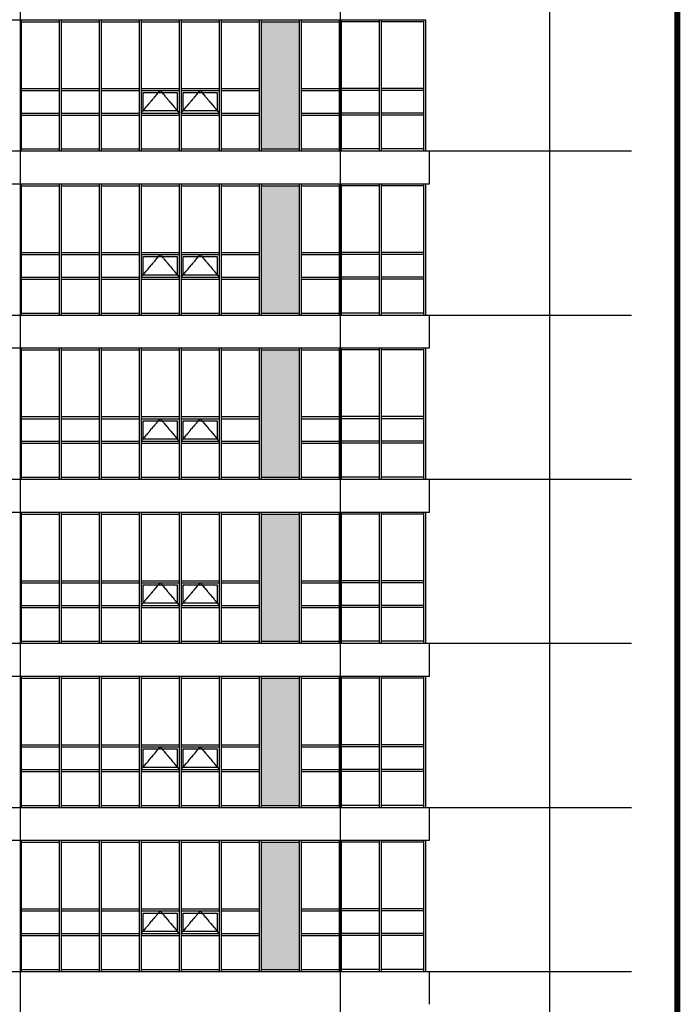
# Model space of a CAD drawing. Header units: millimetres. Extents: x 3445018 to 4174071, y -6064565 to -5122887.
# Tile 132 of 192: x 3710897 to 3726996, y -5329239 to -5305239. Entities that reach past the tile are written whole.
import ezdxf

# ---------------------------------------------------------------- set-up
doc = ezdxf.new("R2010")
doc.units = ezdxf.units.MM
doc.header["$MEASUREMENT"] = 0
doc.linetypes.add('CEN', pattern=[66, 60, -2, 2, -2])
for name, color, linetype in [('3', 3, 'CONTINUOUS'), ('A_GE_FORM', 7, 'CONTINUOUS'), ('CEN', 13, 'CEN'), ('FI', 6, 'CONTINUOUS'), ('SO-252', 252, 'CONTINUOUS'), ('WIN1', 4, 'CONTINUOUS'), ('WIN2', 9, 'CONTINUOUS')]:
    doc.layers.add(name, color=color, linetype=linetype)

# ---------------------------------------------------------------- blocks, each defined once
blk = doc.blocks.new('sheet _서영')
at = {"layer": 'A_GE_FORM', "const_width": 1.5}
blk.add_lwpolyline([(-361868.49, -1059038.93), (-362670.49, -1059038.93), (-362670.49, -1058483.93), (-361868.49, -1058483.93)], close=True, dxfattribs=at)

msp = doc.modelspace()

# ---------------------------------------------------------------- hatches: boundary and pattern name
at = {"layer": 'SO-252', "ltscale": 200}
h = msp.add_hatch(color=256, dxfattribs=at)
h.dxf.hatch_style = 1
h.paths.add_polyline_path([(3686509.092, -5305289.461), (3685484.092, -5305289.461), (3685484.092, -5308389.461), (3686509.092, -5308389.461)])
h.paths.add_polyline_path([(3694309.092, -5305289.461), (3693384.092, -5305289.461), (3693384.092, -5308389.461), (3694309.092, -5308389.461)])
h.paths.add_polyline_path([(3702109.092, -5305289.461), (3701184.092, -5305289.461), (3701184.092, -5308389.461), (3702109.092, -5308389.461)])
h.paths.add_polyline_path([(3709909.092, -5305289.461), (3708984.092, -5305289.461), (3708984.092, -5308389.461), (3709909.092, -5308389.461)])
h.paths.add_polyline_path([(3717709.092, -5305289.461), (3716784.092, -5305289.461), (3716784.092, -5308389.461), (3717709.092, -5308389.461)])
h = msp.add_hatch(color=256, dxfattribs=at)
h.dxf.hatch_style = 1
h.paths.add_polyline_path([(3686509.092, -5309289.461), (3685484.092, -5309289.461), (3685484.092, -5312389.461), (3686509.092, -5312389.461)])
h.paths.add_polyline_path([(3694309.092, -5309289.461), (3693384.092, -5309289.461), (3693384.092, -5312389.461), (3694309.092, -5312389.461)])
h.paths.add_polyline_path([(3702109.092, -5309289.461), (3701184.092, -5309289.461), (3701184.092, -5312389.461), (3702109.092, -5312389.461)])
h.paths.add_polyline_path([(3709909.092, -5309289.461), (3708984.092, -5309289.461), (3708984.092, -5312389.461), (3709909.092, -5312389.461)])
h.paths.add_polyline_path([(3717709.092, -5309289.461), (3716784.092, -5309289.461), (3716784.092, -5312389.461), (3717709.092, -5312389.461)])
h = msp.add_hatch(color=256, dxfattribs=at)
h.dxf.hatch_style = 1
h.paths.add_polyline_path([(3686509.092, -5313289.461), (3685484.092, -5313289.461), (3685484.092, -5316389.461), (3686509.092, -5316389.461)])
h.paths.add_polyline_path([(3694309.092, -5313289.461), (3693384.092, -5313289.461), (3693384.092, -5316389.461), (3694309.092, -5316389.461)])
h.paths.add_polyline_path([(3702109.092, -5313289.461), (3701184.092, -5313289.461), (3701184.092, -5316389.461), (3702109.092, -5316389.461)])
h.paths.add_polyline_path([(3709909.092, -5313289.461), (3708984.092, -5313289.461), (3708984.092, -5316389.461), (3709909.092, -5316389.461)])
h.paths.add_polyline_path([(3717709.092, -5313289.461), (3716784.092, -5313289.461), (3716784.092, -5316389.461), (3717709.092, -5316389.461)])
h = msp.add_hatch(color=256, dxfattribs=at)
h.dxf.hatch_style = 1
h.paths.add_polyline_path([(3686509.092, -5317289.461), (3685484.092, -5317289.461), (3685484.092, -5320389.461), (3686509.092, -5320389.461)])
h.paths.add_polyline_path([(3694309.092, -5317289.461), (3693384.092, -5317289.461), (3693384.092, -5320389.461), (3694309.092, -5320389.461)])
h.paths.add_polyline_path([(3702109.092, -5317289.461), (3701184.092, -5317289.461), (3701184.092, -5320389.461), (3702109.092, -5320389.461)])
h.paths.add_polyline_path([(3709909.092, -5317289.461), (3708984.092, -5317289.461), (3708984.092, -5320389.461), (3709909.092, -5320389.461)])
h.paths.add_polyline_path([(3717709.092, -5317289.461), (3716784.092, -5317289.461), (3716784.092, -5320389.461), (3717709.092, -5320389.461)])
h = msp.add_hatch(color=256, dxfattribs=at)
h.dxf.hatch_style = 1
h.paths.add_polyline_path([(3686509.092, -5321289.461), (3685484.092, -5321289.461), (3685484.092, -5324389.461), (3686509.092, -5324389.461)])
h.paths.add_polyline_path([(3694309.092, -5321289.461), (3693384.092, -5321289.461), (3693384.092, -5324389.461), (3694309.092, -5324389.461)])
h.paths.add_polyline_path([(3702109.092, -5321289.461), (3701184.092, -5321289.461), (3701184.092, -5324389.461), (3702109.092, -5324389.461)])
h.paths.add_polyline_path([(3709909.092, -5321289.461), (3708984.092, -5321289.461), (3708984.092, -5324389.461), (3709909.092, -5324389.461)])
h.paths.add_polyline_path([(3717709.092, -5321289.461), (3716784.092, -5321289.461), (3716784.092, -5324389.461), (3717709.092, -5324389.461)])
h = msp.add_hatch(color=256, dxfattribs=at)
h.dxf.hatch_style = 1
h.paths.add_polyline_path([(3686509.092, -5325289.461), (3685484.092, -5325289.461), (3685484.092, -5328389.461), (3686509.092, -5328389.461)])
h.paths.add_polyline_path([(3694309.092, -5325289.461), (3693384.092, -5325289.461), (3693384.092, -5328389.461), (3694309.092, -5328389.461)])
h.paths.add_polyline_path([(3702109.092, -5325289.461), (3701184.092, -5325289.461), (3701184.092, -5328389.461), (3702109.092, -5328389.461)])
h.paths.add_polyline_path([(3709909.092, -5325289.461), (3708984.092, -5325289.461), (3708984.092, -5328389.461), (3709909.092, -5328389.461)])
h.paths.add_polyline_path([(3717709.092, -5325289.461), (3716784.092, -5325289.461), (3716784.092, -5328389.461), (3717709.092, -5328389.461)])

# ---------------------------------------------------------------- linework, layer by layer
at = {"layer": 'CEN'}
for p, q in [((3710909.092, -5293351.227), (3710909.092, -5349326.705)), ((3718709.092, -5293351.227), (3718709.092, -5349326.705)), ((3723809.092, -5293351.227), (3723809.092, -5349326.705)), ((3681101.324, -5308439.461), (3725809.092, -5308439.461)), ((3681101.324, -5312439.461), (3725809.092, -5312439.461)), ((3681101.324, -5316439.461), (3725809.092, -5316439.461)), ((3681101.324, -5320439.461), (3725809.092, -5320439.461)), ((3681101.324, -5324439.461), (3725809.092, -5324439.461)), ((3681101.324, -5328439.461), (3725809.092, -5328439.461))]:
    msp.add_line(p, q, dxfattribs=at)
for points in [[(3713859.092, -5307514.461), (3714321.592, -5306964.461), (3714784.092, -5307514.461)], [(3714834.092, -5307514.461), (3715296.592, -5306964.461), (3715759.092, -5307514.461)], [(3713859.092, -5311514.461), (3714321.592, -5310964.461), (3714784.092, -5311514.461)], [(3714834.092, -5311514.461), (3715296.592, -5310964.461), (3715759.092, -5311514.461)], [(3713859.092, -5315514.461), (3714321.592, -5314964.461), (3714784.092, -5315514.461)], [(3714834.092, -5315514.461), (3715296.592, -5314964.461), (3715759.092, -5315514.461)], [(3713859.092, -5319514.461), (3714321.592, -5318964.461), (3714784.092, -5319514.461)], [(3714834.092, -5319514.461), (3715296.592, -5318964.461), (3715759.092, -5319514.461)], [(3713859.092, -5323514.461), (3714321.592, -5322964.461), (3714784.092, -5323514.461)], [(3714834.092, -5323514.461), (3715296.592, -5322964.461), (3715759.092, -5323514.461)], [(3713859.092, -5327514.461), (3714321.592, -5326964.461), (3714784.092, -5327514.461)], [(3714834.092, -5327514.461), (3715296.592, -5326964.461), (3715759.092, -5327514.461)]]:
    msp.add_lwpolyline(points, dxfattribs=at)
at = {"layer": 'FI', "ltscale": 200}
for p, q in [((3685334.092, -5308439.461), (3720884.092, -5308439.461)), ((3720884.092, -5309239.461), (3720884.092, -5308439.461)), ((3685334.092, -5309239.461), (3720884.092, -5309239.461)), ((3685334.092, -5312439.461), (3720884.092, -5312439.461)), ((3720884.092, -5313239.461), (3720884.092, -5312439.461)), ((3685334.092, -5313239.461), (3720884.092, -5313239.461)), ((3685334.092, -5316439.461), (3720884.092, -5316439.461)), ((3720884.092, -5317239.461), (3720884.092, -5316439.461)), ((3685334.092, -5317239.461), (3720884.092, -5317239.461)), ((3685334.092, -5320439.461), (3720884.092, -5320439.461)), ((3720884.092, -5321239.461), (3720884.092, -5320439.461)), ((3685334.092, -5321239.461), (3720884.092, -5321239.461)), ((3685334.092, -5324439.461), (3720884.092, -5324439.461)), ((3720884.092, -5325239.461), (3720884.092, -5324439.461)), ((3685334.092, -5325239.461), (3720884.092, -5325239.461)), ((3685334.092, -5328439.461), (3720884.092, -5328439.461)), ((3720884.092, -5329239.461), (3720884.092, -5328439.461))]:
    msp.add_line(p, q, dxfattribs=at)
at = {"layer": 'WIN1', "ltscale": 200}
for p, q in [((3685434.092, -5305239.461), (3720784.092, -5305239.461)), ((3710934.092, -5305239.461), (3710934.092, -5308439.461)), ((3710934.092, -5305289.461), (3711859.092, -5305289.461)), ((3711859.092, -5305239.461), (3711859.092, -5308439.461)), ((3711909.092, -5305239.461), (3711909.092, -5308439.461)), ((3711909.092, -5305289.461), (3712834.092, -5305289.461)), ((3712834.092, -5305239.461), (3712834.092, -5308439.461)), ((3712884.092, -5305239.461), (3712884.092, -5308439.461)), ((3712884.092, -5305289.461), (3713809.092, -5305289.461)), ((3713809.092, -5305239.461), (3713809.092, -5308439.461)), ((3713859.092, -5305239.461), (3713859.092, -5308439.461)), ((3713859.092, -5305289.461), (3714784.092, -5305289.461)), ((3714784.092, -5305239.461), (3714784.092, -5308439.461)), ((3714834.092, -5305239.461), (3714834.092, -5308439.461)), ((3714834.092, -5305289.461), (3715759.092, -5305289.461)), ((3715759.092, -5305239.461), (3715759.092, -5308439.461)), ((3715809.092, -5305239.461), (3715809.092, -5308439.461)), ((3715809.092, -5305289.461), (3716734.092, -5305289.461)), ((3716734.092, -5305239.461), (3716734.092, -5308439.461)), ((3716784.092, -5305239.461), (3716784.092, -5308439.461)), ((3716784.092, -5305289.461), (3717709.092, -5305289.461)), ((3717709.092, -5305239.461), (3717709.092, -5308439.461)), ((3717759.092, -5305239.461), (3717759.092, -5308439.461)), ((3717759.092, -5305289.461), (3718684.092, -5305289.461)), ((3718684.092, -5305239.461), (3718684.092, -5308439.461)), ((3718734.092, -5305239.461), (3718734.092, -5308439.461)), ((3719659.092, -5305289.461), (3718734.092, -5305289.461)), ((3719659.092, -5305239.461), (3719659.092, -5308439.461)), ((3719709.092, -5305239.461), (3719709.092, -5308439.461)), ((3720734.092, -5305289.461), (3719709.092, -5305289.461)), ((3720734.092, -5305239.461), (3720734.092, -5308439.461)), ((3720784.092, -5305239.461), (3720784.092, -5308439.461)), ((3720784.092, -5305239.461), (3720784.092, -5308439.461)), ((3710934.092, -5306914.461), (3711859.092, -5306914.461)), ((3710934.092, -5306964.461), (3711859.092, -5306964.461)), ((3711909.092, -5306914.461), (3712834.092, -5306914.461)), ((3711909.092, -5306964.461), (3712834.092, -5306964.461)), ((3712884.092, -5306914.461), (3713809.092, -5306914.461)), ((3712884.092, -5306964.461), (3713809.092, -5306964.461)), ((3713859.092, -5306914.461), (3714784.092, -5306914.461)), ((3713859.092, -5306964.461), (3714784.092, -5306964.461)), ((3714834.092, -5306914.461), (3715759.092, -5306914.461)), ((3714834.092, -5306964.461), (3715759.092, -5306964.461)), ((3715809.092, -5306914.461), (3716734.092, -5306914.461)), ((3715809.092, -5306964.461), (3716734.092, -5306964.461)), ((3717759.092, -5306914.461), (3718684.092, -5306914.461)), ((3717759.092, -5306964.461), (3718684.092, -5306964.461)), ((3719659.092, -5306914.461), (3718734.092, -5306914.461)), ((3719659.092, -5306964.461), (3718734.092, -5306964.461)), ((3720734.092, -5306914.461), (3719709.092, -5306914.461)), ((3720734.092, -5306964.461), (3719709.092, -5306964.461)), ((3710934.092, -5307514.461), (3711859.092, -5307514.461)), ((3710934.092, -5307564.461), (3711859.092, -5307564.461)), ((3711909.092, -5307514.461), (3712834.092, -5307514.461)), ((3711909.092, -5307564.461), (3712834.092, -5307564.461)), ((3712884.092, -5307514.461), (3713809.092, -5307514.461)), ((3712884.092, -5307564.461), (3713809.092, -5307564.461)), ((3713859.092, -5307514.461), (3714784.092, -5307514.461)), ((3713859.092, -5307564.461), (3714784.092, -5307564.461)), ((3714834.092, -5307514.461), (3715759.092, -5307514.461)), ((3714834.092, -5307564.461), (3715759.092, -5307564.461)), ((3715809.092, -5307514.461), (3716734.092, -5307514.461)), ((3715809.092, -5307564.461), (3716734.092, -5307564.461)), ((3717759.092, -5307514.461), (3718684.092, -5307514.461)), ((3717759.092, -5307564.461), (3718684.092, -5307564.461)), ((3719659.092, -5307514.461), (3718734.092, -5307514.461)), ((3719659.092, -5307564.461), (3718734.092, -5307564.461)), ((3720734.092, -5307514.461), (3719709.092, -5307514.461)), ((3720734.092, -5307564.461), (3719709.092, -5307564.461)), ((3685434.092, -5308439.461), (3720784.092, -5308439.461)), ((3710934.092, -5308389.461), (3711859.092, -5308389.461)), ((3711909.092, -5308389.461), (3712834.092, -5308389.461)), ((3712884.092, -5308389.461), (3713809.092, -5308389.461)), ((3713859.092, -5308389.461), (3714784.092, -5308389.461)), ((3714834.092, -5308389.461), (3715759.092, -5308389.461)), ((3715809.092, -5308389.461), (3716734.092, -5308389.461)), ((3716784.092, -5308389.461), (3717709.092, -5308389.461)), ((3717759.092, -5308389.461), (3718684.092, -5308389.461)), ((3719659.092, -5308389.461), (3718734.092, -5308389.461)), ((3720734.092, -5308389.461), (3719709.092, -5308389.461)), ((3685434.092, -5309239.461), (3720784.092, -5309239.461)), ((3710934.092, -5309239.461), (3710934.092, -5312439.461)), ((3711859.092, -5309239.461), (3711859.092, -5312439.461)), ((3711909.092, -5309239.461), (3711909.092, -5312439.461)), ((3712834.092, -5309239.461), (3712834.092, -5312439.461)), ((3712884.092, -5309239.461), (3712884.092, -5312439.461)), ((3713809.092, -5309239.461), (3713809.092, -5312439.461)), ((3713859.092, -5309239.461), (3713859.092, -5312439.461)), ((3714784.092, -5309239.461), (3714784.092, -5312439.461)), ((3714834.092, -5309239.461), (3714834.092, -5312439.461)), ((3715759.092, -5309239.461), (3715759.092, -5312439.461)), ((3715809.092, -5309239.461), (3715809.092, -5312439.461)), ((3716734.092, -5309239.461), (3716734.092, -5312439.461)), ((3716784.092, -5309239.461), (3716784.092, -5312439.461)), ((3717709.092, -5309239.461), (3717709.092, -5312439.461)), ((3717759.092, -5309239.461), (3717759.092, -5312439.461)), ((3718684.092, -5309239.461), (3718684.092, -5312439.461)), ((3718734.092, -5309239.461), (3718734.092, -5312439.461)), ((3719659.092, -5309239.461), (3719659.092, -5312439.461)), ((3719709.092, -5309239.461), (3719709.092, -5312439.461)), ((3720734.092, -5309239.461), (3720734.092, -5312439.461)), ((3720784.092, -5309239.461), (3720784.092, -5312439.461)), ((3720784.092, -5309239.461), (3720784.092, -5312439.461)), ((3710934.092, -5309289.461), (3711859.092, -5309289.461)), ((3711909.092, -5309289.461), (3712834.092, -5309289.461)), ((3712884.092, -5309289.461), (3713809.092, -5309289.461)), ((3713859.092, -5309289.461), (3714784.092, -5309289.461)), ((3714834.092, -5309289.461), (3715759.092, -5309289.461)), ((3715809.092, -5309289.461), (3716734.092, -5309289.461)), ((3716784.092, -5309289.461), (3717709.092, -5309289.461)), ((3717759.092, -5309289.461), (3718684.092, -5309289.461)), ((3719659.092, -5309289.461), (3718734.092, -5309289.461)), ((3720734.092, -5309289.461), (3719709.092, -5309289.461)), ((3710934.092, -5310914.461), (3711859.092, -5310914.461)), ((3711909.092, -5310914.461), (3712834.092, -5310914.461)), ((3712884.092, -5310914.461), (3713809.092, -5310914.461)), ((3713859.092, -5310914.461), (3714784.092, -5310914.461)), ((3714834.092, -5310914.461), (3715759.092, -5310914.461)), ((3715809.092, -5310914.461), (3716734.092, -5310914.461)), ((3717759.092, -5310914.461), (3718684.092, -5310914.461)), ((3719659.092, -5310914.461), (3718734.092, -5310914.461)), ((3720734.092, -5310914.461), (3719709.092, -5310914.461)), ((3710934.092, -5310964.461), (3711859.092, -5310964.461)), ((3711909.092, -5310964.461), (3712834.092, -5310964.461)), ((3712884.092, -5310964.461), (3713809.092, -5310964.461)), ((3713859.092, -5310964.461), (3714784.092, -5310964.461)), ((3714834.092, -5310964.461), (3715759.092, -5310964.461)), ((3715809.092, -5310964.461), (3716734.092, -5310964.461)), ((3717759.092, -5310964.461), (3718684.092, -5310964.461)), ((3719659.092, -5310964.461), (3718734.092, -5310964.461)), ((3720734.092, -5310964.461), (3719709.092, -5310964.461)), ((3710934.092, -5311514.461), (3711859.092, -5311514.461)), ((3710934.092, -5311564.461), (3711859.092, -5311564.461)), ((3711909.092, -5311514.461), (3712834.092, -5311514.461)), ((3711909.092, -5311564.461), (3712834.092, -5311564.461)), ((3712884.092, -5311514.461), (3713809.092, -5311514.461)), ((3712884.092, -5311564.461), (3713809.092, -5311564.461)), ((3713859.092, -5311514.461), (3714784.092, -5311514.461)), ((3713859.092, -5311564.461), (3714784.092, -5311564.461)), ((3714834.092, -5311514.461), (3715759.092, -5311514.461)), ((3714834.092, -5311564.461), (3715759.092, -5311564.461)), ((3715809.092, -5311514.461), (3716734.092, -5311514.461)), ((3715809.092, -5311564.461), (3716734.092, -5311564.461)), ((3717759.092, -5311514.461), (3718684.092, -5311514.461)), ((3717759.092, -5311564.461), (3718684.092, -5311564.461)), ((3719659.092, -5311514.461), (3718734.092, -5311514.461)), ((3719659.092, -5311564.461), (3718734.092, -5311564.461)), ((3720734.092, -5311514.461), (3719709.092, -5311514.461)), ((3720734.092, -5311564.461), (3719709.092, -5311564.461)), ((3710934.092, -5312389.461), (3711859.092, -5312389.461)), ((3711909.092, -5312389.461), (3712834.092, -5312389.461)), ((3712884.092, -5312389.461), (3713809.092, -5312389.461)), ((3713859.092, -5312389.461), (3714784.092, -5312389.461)), ((3714834.092, -5312389.461), (3715759.092, -5312389.461)), ((3715809.092, -5312389.461), (3716734.092, -5312389.461)), ((3716784.092, -5312389.461), (3717709.092, -5312389.461)), ((3717759.092, -5312389.461), (3718684.092, -5312389.461)), ((3719659.092, -5312389.461), (3718734.092, -5312389.461)), ((3720734.092, -5312389.461), (3719709.092, -5312389.461)), ((3685434.092, -5312439.461), (3720784.092, -5312439.461)), ((3685434.092, -5313239.461), (3720784.092, -5313239.461)), ((3710934.092, -5313239.461), (3710934.092, -5316439.461)), ((3710934.092, -5313289.461), (3711859.092, -5313289.461)), ((3711859.092, -5313239.461), (3711859.092, -5316439.461)), ((3711909.092, -5313239.461), (3711909.092, -5316439.461)), ((3711909.092, -5313289.461), (3712834.092, -5313289.461)), ((3712834.092, -5313239.461), (3712834.092, -5316439.461)), ((3712884.092, -5313239.461), (3712884.092, -5316439.461)), ((3712884.092, -5313289.461), (3713809.092, -5313289.461)), ((3713809.092, -5313239.461), (3713809.092, -5316439.461)), ((3713859.092, -5313239.461), (3713859.092, -5316439.461)), ((3713859.092, -5313289.461), (3714784.092, -5313289.461)), ((3714784.092, -5313239.461), (3714784.092, -5316439.461)), ((3714834.092, -5313239.461), (3714834.092, -5316439.461)), ((3714834.092, -5313289.461), (3715759.092, -5313289.461)), ((3715759.092, -5313239.461), (3715759.092, -5316439.461)), ((3715809.092, -5313239.461), (3715809.092, -5316439.461)), ((3715809.092, -5313289.461), (3716734.092, -5313289.461)), ((3716734.092, -5313239.461), (3716734.092, -5316439.461)), ((3716784.092, -5313239.461), (3716784.092, -5316439.461)), ((3716784.092, -5313289.461), (3717709.092, -5313289.461)), ((3717709.092, -5313239.461), (3717709.092, -5316439.461)), ((3717759.092, -5313239.461), (3717759.092, -5316439.461)), ((3717759.092, -5313289.461), (3718684.092, -5313289.461)), ((3718684.092, -5313239.461), (3718684.092, -5316439.461)), ((3718734.092, -5313239.461), (3718734.092, -5316439.461)), ((3719659.092, -5313289.461), (3718734.092, -5313289.461)), ((3719659.092, -5313239.461), (3719659.092, -5316439.461)), ((3719709.092, -5313239.461), (3719709.092, -5316439.461)), ((3720734.092, -5313289.461), (3719709.092, -5313289.461)), ((3720734.092, -5313239.461), (3720734.092, -5316439.461)), ((3720784.092, -5313239.461), (3720784.092, -5316439.461)), ((3720784.092, -5313239.461), (3720784.092, -5316439.461)), ((3710934.092, -5314914.461), (3711859.092, -5314914.461)), ((3710934.092, -5314964.461), (3711859.092, -5314964.461)), ((3711909.092, -5314914.461), (3712834.092, -5314914.461)), ((3711909.092, -5314964.461), (3712834.092, -5314964.461)), ((3712884.092, -5314914.461), (3713809.092, -5314914.461)), ((3712884.092, -5314964.461), (3713809.092, -5314964.461)), ((3713859.092, -5314914.461), (3714784.092, -5314914.461)), ((3713859.092, -5314964.461), (3714784.092, -5314964.461)), ((3714834.092, -5314914.461), (3715759.092, -5314914.461)), ((3714834.092, -5314964.461), (3715759.092, -5314964.461)), ((3715809.092, -5314914.461), (3716734.092, -5314914.461)), ((3715809.092, -5314964.461), (3716734.092, -5314964.461)), ((3717759.092, -5314914.461), (3718684.092, -5314914.461)), ((3717759.092, -5314964.461), (3718684.092, -5314964.461)), ((3719659.092, -5314914.461), (3718734.092, -5314914.461)), ((3719659.092, -5314964.461), (3718734.092, -5314964.461)), ((3720734.092, -5314914.461), (3719709.092, -5314914.461)), ((3720734.092, -5314964.461), (3719709.092, -5314964.461)), ((3710934.092, -5315514.461), (3711859.092, -5315514.461)), ((3711909.092, -5315514.461), (3712834.092, -5315514.461)), ((3712884.092, -5315514.461), (3713809.092, -5315514.461)), ((3713859.092, -5315514.461), (3714784.092, -5315514.461)), ((3714834.092, -5315514.461), (3715759.092, -5315514.461)), ((3715809.092, -5315514.461), (3716734.092, -5315514.461)), ((3717759.092, -5315514.461), (3718684.092, -5315514.461)), ((3719659.092, -5315514.461), (3718734.092, -5315514.461)), ((3720734.092, -5315514.461), (3719709.092, -5315514.461)), ((3710934.092, -5315564.461), (3711859.092, -5315564.461)), ((3711909.092, -5315564.461), (3712834.092, -5315564.461)), ((3712884.092, -5315564.461), (3713809.092, -5315564.461)), ((3713859.092, -5315564.461), (3714784.092, -5315564.461)), ((3714834.092, -5315564.461), (3715759.092, -5315564.461)), ((3715809.092, -5315564.461), (3716734.092, -5315564.461)), ((3717759.092, -5315564.461), (3718684.092, -5315564.461)), ((3719659.092, -5315564.461), (3718734.092, -5315564.461)), ((3720734.092, -5315564.461), (3719709.092, -5315564.461)), ((3685434.092, -5316439.461), (3720784.092, -5316439.461)), ((3710934.092, -5316389.461), (3711859.092, -5316389.461)), ((3711909.092, -5316389.461), (3712834.092, -5316389.461)), ((3712884.092, -5316389.461), (3713809.092, -5316389.461)), ((3713859.092, -5316389.461), (3714784.092, -5316389.461)), ((3714834.092, -5316389.461), (3715759.092, -5316389.461)), ((3715809.092, -5316389.461), (3716734.092, -5316389.461)), ((3716784.092, -5316389.461), (3717709.092, -5316389.461)), ((3717759.092, -5316389.461), (3718684.092, -5316389.461)), ((3719659.092, -5316389.461), (3718734.092, -5316389.461)), ((3720734.092, -5316389.461), (3719709.092, -5316389.461)), ((3685434.092, -5317239.461), (3720784.092, -5317239.461)), ((3710934.092, -5317239.461), (3710934.092, -5320439.461)), ((3710934.092, -5317289.461), (3711859.092, -5317289.461)), ((3711859.092, -5317239.461), (3711859.092, -5320439.461)), ((3711909.092, -5317239.461), (3711909.092, -5320439.461)), ((3711909.092, -5317289.461), (3712834.092, -5317289.461)), ((3712834.092, -5317239.461), (3712834.092, -5320439.461)), ((3712884.092, -5317239.461), (3712884.092, -5320439.461)), ((3712884.092, -5317289.461), (3713809.092, -5317289.461)), ((3713809.092, -5317239.461), (3713809.092, -5320439.461)), ((3713859.092, -5317239.461), (3713859.092, -5320439.461)), ((3713859.092, -5317289.461), (3714784.092, -5317289.461)), ((3714784.092, -5317239.461), (3714784.092, -5320439.461)), ((3714834.092, -5317239.461), (3714834.092, -5320439.461)), ((3714834.092, -5317289.461), (3715759.092, -5317289.461)), ((3715759.092, -5317239.461), (3715759.092, -5320439.461)), ((3715809.092, -5317239.461), (3715809.092, -5320439.461)), ((3715809.092, -5317289.461), (3716734.092, -5317289.461)), ((3716734.092, -5317239.461), (3716734.092, -5320439.461)), ((3716784.092, -5317239.461), (3716784.092, -5320439.461)), ((3716784.092, -5317289.461), (3717709.092, -5317289.461)), ((3717709.092, -5317239.461), (3717709.092, -5320439.461)), ((3717759.092, -5317239.461), (3717759.092, -5320439.461)), ((3717759.092, -5317289.461), (3718684.092, -5317289.461)), ((3718684.092, -5317239.461), (3718684.092, -5320439.461)), ((3718734.092, -5317239.461), (3718734.092, -5320439.461)), ((3719659.092, -5317289.461), (3718734.092, -5317289.461)), ((3719659.092, -5317239.461), (3719659.092, -5320439.461)), ((3719709.092, -5317239.461), (3719709.092, -5320439.461)), ((3720734.092, -5317289.461), (3719709.092, -5317289.461)), ((3720734.092, -5317239.461), (3720734.092, -5320439.461)), ((3720784.092, -5317239.461), (3720784.092, -5320439.461)), ((3720784.092, -5317239.461), (3720784.092, -5320439.461)), ((3710934.092, -5318914.461), (3711859.092, -5318914.461)), ((3710934.092, -5318964.461), (3711859.092, -5318964.461)), ((3711909.092, -5318914.461), (3712834.092, -5318914.461)), ((3711909.092, -5318964.461), (3712834.092, -5318964.461)), ((3712884.092, -5318914.461), (3713809.092, -5318914.461)), ((3712884.092, -5318964.461), (3713809.092, -5318964.461)), ((3713859.092, -5318914.461), (3714784.092, -5318914.461)), ((3713859.092, -5318964.461), (3714784.092, -5318964.461)), ((3714834.092, -5318914.461), (3715759.092, -5318914.461)), ((3714834.092, -5318964.461), (3715759.092, -5318964.461)), ((3715809.092, -5318914.461), (3716734.092, -5318914.461)), ((3715809.092, -5318964.461), (3716734.092, -5318964.461)), ((3717759.092, -5318914.461), (3718684.092, -5318914.461)), ((3717759.092, -5318964.461), (3718684.092, -5318964.461)), ((3719659.092, -5318914.461), (3718734.092, -5318914.461)), ((3719659.092, -5318964.461), (3718734.092, -5318964.461)), ((3720734.092, -5318914.461), (3719709.092, -5318914.461)), ((3720734.092, -5318964.461), (3719709.092, -5318964.461)), ((3710934.092, -5319514.461), (3711859.092, -5319514.461)), ((3710934.092, -5319564.461), (3711859.092, -5319564.461)), ((3711909.092, -5319514.461), (3712834.092, -5319514.461)), ((3711909.092, -5319564.461), (3712834.092, -5319564.461)), ((3712884.092, -5319514.461), (3713809.092, -5319514.461)), ((3712884.092, -5319564.461), (3713809.092, -5319564.461)), ((3713859.092, -5319514.461), (3714784.092, -5319514.461)), ((3713859.092, -5319564.461), (3714784.092, -5319564.461)), ((3714834.092, -5319514.461), (3715759.092, -5319514.461)), ((3714834.092, -5319564.461), (3715759.092, -5319564.461)), ((3715809.092, -5319514.461), (3716734.092, -5319514.461)), ((3715809.092, -5319564.461), (3716734.092, -5319564.461)), ((3717759.092, -5319514.461), (3718684.092, -5319514.461)), ((3717759.092, -5319564.461), (3718684.092, -5319564.461)), ((3719659.092, -5319514.461), (3718734.092, -5319514.461)), ((3719659.092, -5319564.461), (3718734.092, -5319564.461)), ((3720734.092, -5319514.461), (3719709.092, -5319514.461)), ((3720734.092, -5319564.461), (3719709.092, -5319564.461)), ((3685434.092, -5320439.461), (3720784.092, -5320439.461)), ((3710934.092, -5320389.461), (3711859.092, -5320389.461)), ((3711909.092, -5320389.461), (3712834.092, -5320389.461)), ((3712884.092, -5320389.461), (3713809.092, -5320389.461)), ((3713859.092, -5320389.461), (3714784.092, -5320389.461)), ((3714834.092, -5320389.461), (3715759.092, -5320389.461)), ((3715809.092, -5320389.461), (3716734.092, -5320389.461)), ((3716784.092, -5320389.461), (3717709.092, -5320389.461)), ((3717759.092, -5320389.461), (3718684.092, -5320389.461)), ((3719659.092, -5320389.461), (3718734.092, -5320389.461)), ((3720734.092, -5320389.461), (3719709.092, -5320389.461)), ((3685434.092, -5321239.461), (3720784.092, -5321239.461)), ((3710934.092, -5321239.461), (3710934.092, -5324439.461)), ((3711859.092, -5321239.461), (3711859.092, -5324439.461)), ((3711909.092, -5321239.461), (3711909.092, -5324439.461)), ((3712834.092, -5321239.461), (3712834.092, -5324439.461)), ((3712884.092, -5321239.461), (3712884.092, -5324439.461)), ((3713809.092, -5321239.461), (3713809.092, -5324439.461)), ((3713859.092, -5321239.461), (3713859.092, -5324439.461)), ((3714784.092, -5321239.461), (3714784.092, -5324439.461)), ((3714834.092, -5321239.461), (3714834.092, -5324439.461)), ((3715759.092, -5321239.461), (3715759.092, -5324439.461)), ((3715809.092, -5321239.461), (3715809.092, -5324439.461)), ((3716734.092, -5321239.461), (3716734.092, -5324439.461)), ((3716784.092, -5321239.461), (3716784.092, -5324439.461)), ((3717709.092, -5321239.461), (3717709.092, -5324439.461)), ((3717759.092, -5321239.461), (3717759.092, -5324439.461)), ((3718684.092, -5321239.461), (3718684.092, -5324439.461)), ((3718734.092, -5321239.461), (3718734.092, -5324439.461)), ((3719659.092, -5321239.461), (3719659.092, -5324439.461)), ((3719709.092, -5321239.461), (3719709.092, -5324439.461)), ((3720734.092, -5321239.461), (3720734.092, -5324439.461)), ((3720784.092, -5321239.461), (3720784.092, -5324439.461)), ((3720784.092, -5321239.461), (3720784.092, -5324439.461)), ((3710934.092, -5321289.461), (3711859.092, -5321289.461)), ((3711909.092, -5321289.461), (3712834.092, -5321289.461)), ((3712884.092, -5321289.461), (3713809.092, -5321289.461)), ((3713859.092, -5321289.461), (3714784.092, -5321289.461)), ((3714834.092, -5321289.461), (3715759.092, -5321289.461)), ((3715809.092, -5321289.461), (3716734.092, -5321289.461)), ((3716784.092, -5321289.461), (3717709.092, -5321289.461)), ((3717759.092, -5321289.461), (3718684.092, -5321289.461)), ((3719659.092, -5321289.461), (3718734.092, -5321289.461)), ((3720734.092, -5321289.461), (3719709.092, -5321289.461)), ((3710934.092, -5322914.461), (3711859.092, -5322914.461)), ((3711909.092, -5322914.461), (3712834.092, -5322914.461)), ((3712884.092, -5322914.461), (3713809.092, -5322914.461)), ((3713859.092, -5322914.461), (3714784.092, -5322914.461)), ((3714834.092, -5322914.461), (3715759.092, -5322914.461)), ((3715809.092, -5322914.461), (3716734.092, -5322914.461)), ((3717759.092, -5322914.461), (3718684.092, -5322914.461)), ((3719659.092, -5322914.461), (3718734.092, -5322914.461)), ((3720734.092, -5322914.461), (3719709.092, -5322914.461)), ((3710934.092, -5322964.461), (3711859.092, -5322964.461)), ((3711909.092, -5322964.461), (3712834.092, -5322964.461)), ((3712884.092, -5322964.461), (3713809.092, -5322964.461)), ((3713859.092, -5322964.461), (3714784.092, -5322964.461)), ((3714834.092, -5322964.461), (3715759.092, -5322964.461)), ((3715809.092, -5322964.461), (3716734.092, -5322964.461)), ((3717759.092, -5322964.461), (3718684.092, -5322964.461)), ((3719659.092, -5322964.461), (3718734.092, -5322964.461)), ((3720734.092, -5322964.461), (3719709.092, -5322964.461)), ((3710934.092, -5323514.461), (3711859.092, -5323514.461)), ((3710934.092, -5323564.461), (3711859.092, -5323564.461)), ((3711909.092, -5323514.461), (3712834.092, -5323514.461)), ((3711909.092, -5323564.461), (3712834.092, -5323564.461)), ((3712884.092, -5323514.461), (3713809.092, -5323514.461)), ((3712884.092, -5323564.461), (3713809.092, -5323564.461)), ((3713859.092, -5323514.461), (3714784.092, -5323514.461)), ((3713859.092, -5323564.461), (3714784.092, -5323564.461)), ((3714834.092, -5323514.461), (3715759.092, -5323514.461)), ((3714834.092, -5323564.461), (3715759.092, -5323564.461)), ((3715809.092, -5323514.461), (3716734.092, -5323514.461)), ((3715809.092, -5323564.461), (3716734.092, -5323564.461)), ((3717759.092, -5323514.461), (3718684.092, -5323514.461)), ((3717759.092, -5323564.461), (3718684.092, -5323564.461)), ((3719659.092, -5323514.461), (3718734.092, -5323514.461)), ((3719659.092, -5323564.461), (3718734.092, -5323564.461)), ((3720734.092, -5323514.461), (3719709.092, -5323514.461)), ((3720734.092, -5323564.461), (3719709.092, -5323564.461)), ((3710934.092, -5324389.461), (3711859.092, -5324389.461)), ((3711909.092, -5324389.461), (3712834.092, -5324389.461)), ((3712884.092, -5324389.461), (3713809.092, -5324389.461)), ((3713859.092, -5324389.461), (3714784.092, -5324389.461)), ((3714834.092, -5324389.461), (3715759.092, -5324389.461)), ((3715809.092, -5324389.461), (3716734.092, -5324389.461)), ((3716784.092, -5324389.461), (3717709.092, -5324389.461)), ((3717759.092, -5324389.461), (3718684.092, -5324389.461)), ((3719659.092, -5324389.461), (3718734.092, -5324389.461)), ((3720734.092, -5324389.461), (3719709.092, -5324389.461)), ((3685434.092, -5324439.461), (3720784.092, -5324439.461)), ((3685434.092, -5325239.461), (3720784.092, -5325239.461)), ((3710934.092, -5325239.461), (3710934.092, -5328439.461)), ((3710934.092, -5325289.461), (3711859.092, -5325289.461)), ((3711859.092, -5325239.461), (3711859.092, -5328439.461)), ((3711909.092, -5325239.461), (3711909.092, -5328439.461)), ((3711909.092, -5325289.461), (3712834.092, -5325289.461)), ((3712834.092, -5325239.461), (3712834.092, -5328439.461)), ((3712884.092, -5325239.461), (3712884.092, -5328439.461)), ((3712884.092, -5325289.461), (3713809.092, -5325289.461)), ((3713809.092, -5325239.461), (3713809.092, -5328439.461)), ((3713859.092, -5325239.461), (3713859.092, -5328439.461)), ((3713859.092, -5325289.461), (3714784.092, -5325289.461)), ((3714784.092, -5325239.461), (3714784.092, -5328439.461)), ((3714834.092, -5325239.461), (3714834.092, -5328439.461)), ((3714834.092, -5325289.461), (3715759.092, -5325289.461)), ((3715759.092, -5325239.461), (3715759.092, -5328439.461)), ((3715809.092, -5325239.461), (3715809.092, -5328439.461)), ((3715809.092, -5325289.461), (3716734.092, -5325289.461)), ((3716734.092, -5325239.461), (3716734.092, -5328439.461)), ((3716784.092, -5325239.461), (3716784.092, -5328439.461)), ((3716784.092, -5325289.461), (3717709.092, -5325289.461)), ((3717709.092, -5325239.461), (3717709.092, -5328439.461)), ((3717759.092, -5325239.461), (3717759.092, -5328439.461)), ((3717759.092, -5325289.461), (3718684.092, -5325289.461)), ((3718684.092, -5325239.461), (3718684.092, -5328439.461)), ((3718734.092, -5325239.461), (3718734.092, -5328439.461)), ((3719659.092, -5325289.461), (3718734.092, -5325289.461)), ((3719659.092, -5325239.461), (3719659.092, -5328439.461)), ((3719709.092, -5325239.461), (3719709.092, -5328439.461)), ((3720734.092, -5325289.461), (3719709.092, -5325289.461)), ((3720734.092, -5325239.461), (3720734.092, -5328439.461)), ((3720784.092, -5325239.461), (3720784.092, -5328439.461)), ((3720784.092, -5325239.461), (3720784.092, -5328439.461)), ((3710934.092, -5326914.461), (3711859.092, -5326914.461)), ((3710934.092, -5326964.461), (3711859.092, -5326964.461)), ((3711909.092, -5326914.461), (3712834.092, -5326914.461)), ((3711909.092, -5326964.461), (3712834.092, -5326964.461)), ((3712884.092, -5326914.461), (3713809.092, -5326914.461)), ((3712884.092, -5326964.461), (3713809.092, -5326964.461)), ((3713859.092, -5326914.461), (3714784.092, -5326914.461)), ((3713859.092, -5326964.461), (3714784.092, -5326964.461)), ((3714834.092, -5326914.461), (3715759.092, -5326914.461)), ((3714834.092, -5326964.461), (3715759.092, -5326964.461)), ((3715809.092, -5326914.461), (3716734.092, -5326914.461)), ((3715809.092, -5326964.461), (3716734.092, -5326964.461)), ((3717759.092, -5326914.461), (3718684.092, -5326914.461)), ((3717759.092, -5326964.461), (3718684.092, -5326964.461)), ((3719659.092, -5326914.461), (3718734.092, -5326914.461)), ((3719659.092, -5326964.461), (3718734.092, -5326964.461)), ((3720734.092, -5326914.461), (3719709.092, -5326914.461)), ((3720734.092, -5326964.461), (3719709.092, -5326964.461)), ((3710934.092, -5327514.461), (3711859.092, -5327514.461)), ((3711909.092, -5327514.461), (3712834.092, -5327514.461)), ((3712884.092, -5327514.461), (3713809.092, -5327514.461)), ((3713859.092, -5327514.461), (3714784.092, -5327514.461)), ((3714834.092, -5327514.461), (3715759.092, -5327514.461)), ((3715809.092, -5327514.461), (3716734.092, -5327514.461)), ((3717759.092, -5327514.461), (3718684.092, -5327514.461)), ((3719659.092, -5327514.461), (3718734.092, -5327514.461)), ((3720734.092, -5327514.461), (3719709.092, -5327514.461)), ((3710934.092, -5327564.461), (3711859.092, -5327564.461)), ((3711909.092, -5327564.461), (3712834.092, -5327564.461)), ((3712884.092, -5327564.461), (3713809.092, -5327564.461)), ((3713859.092, -5327564.461), (3714784.092, -5327564.461)), ((3714834.092, -5327564.461), (3715759.092, -5327564.461)), ((3715809.092, -5327564.461), (3716734.092, -5327564.461)), ((3717759.092, -5327564.461), (3718684.092, -5327564.461)), ((3719659.092, -5327564.461), (3718734.092, -5327564.461)), ((3720734.092, -5327564.461), (3719709.092, -5327564.461)), ((3685434.092, -5328439.461), (3720784.092, -5328439.461)), ((3710934.092, -5328389.461), (3711859.092, -5328389.461)), ((3711909.092, -5328389.461), (3712834.092, -5328389.461)), ((3712884.092, -5328389.461), (3713809.092, -5328389.461)), ((3713859.092, -5328389.461), (3714784.092, -5328389.461)), ((3714834.092, -5328389.461), (3715759.092, -5328389.461)), ((3715809.092, -5328389.461), (3716734.092, -5328389.461)), ((3716784.092, -5328389.461), (3717709.092, -5328389.461)), ((3717759.092, -5328389.461), (3718684.092, -5328389.461)), ((3719659.092, -5328389.461), (3718734.092, -5328389.461)), ((3720734.092, -5328389.461), (3719709.092, -5328389.461))]:
    msp.add_line(p, q, dxfattribs=at)
at = {"layer": 'WIN2', "ltscale": 200}
for points in [[(3713909.092, -5307014.461), (3714734.092, -5307014.461), (3714734.092, -5307464.461), (3713909.092, -5307464.461)], [(3714884.092, -5307014.461), (3715709.092, -5307014.461), (3715709.092, -5307464.461), (3714884.092, -5307464.461)], [(3713909.092, -5311014.461), (3714734.092, -5311014.461), (3714734.092, -5311464.461), (3713909.092, -5311464.461)], [(3714884.092, -5311014.461), (3715709.092, -5311014.461), (3715709.092, -5311464.461), (3714884.092, -5311464.461)], [(3713909.092, -5315014.461), (3714734.092, -5315014.461), (3714734.092, -5315464.461), (3713909.092, -5315464.461)], [(3714884.092, -5315014.461), (3715709.092, -5315014.461), (3715709.092, -5315464.461), (3714884.092, -5315464.461)], [(3713909.092, -5319014.461), (3714734.092, -5319014.461), (3714734.092, -5319464.461), (3713909.092, -5319464.461)], [(3714884.092, -5319014.461), (3715709.092, -5319014.461), (3715709.092, -5319464.461), (3714884.092, -5319464.461)], [(3713909.092, -5323014.461), (3714734.092, -5323014.461), (3714734.092, -5323464.461), (3713909.092, -5323464.461)], [(3714884.092, -5323014.461), (3715709.092, -5323014.461), (3715709.092, -5323464.461), (3714884.092, -5323464.461)], [(3713909.092, -5327014.461), (3714734.092, -5327014.461), (3714734.092, -5327464.461), (3713909.092, -5327464.461)], [(3714884.092, -5327014.461), (3715709.092, -5327014.461), (3715709.092, -5327464.461), (3714884.092, -5327464.461)]]:
    msp.add_lwpolyline(points, close=True, dxfattribs=at)

# ---------------------------------------------------------------- block references
at = {"layer": '3', "xscale": 100, "yscale": 100, "zscale": 100, "rotation": 270}
msp.add_blockref('sheet _서영', (109575314.9, -41550781.593), dxfattribs=at)

doc.saveas('drawing.dxf')
